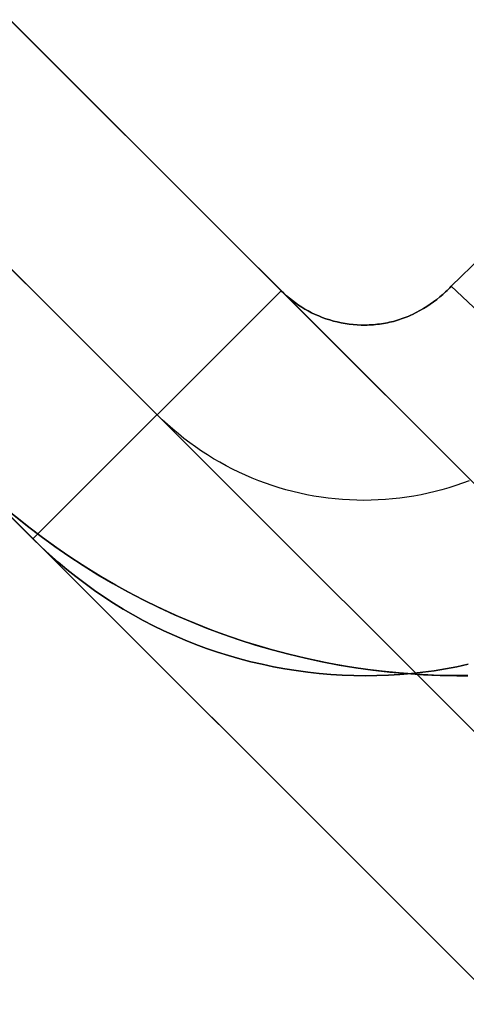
# Model space of a CAD drawing. Header units: millimetres. Extents: x -1030 to 192, y -442 to 180.
# Tile 13 of 256: x -1007.98 to -1006.07, y -432.41 to -428.2. Entities that reach past the tile are written whole.
import ezdxf

# ---------------------------------------------------------------- set-up
doc = ezdxf.new("R2010")
doc.units = ezdxf.units.MM
doc.header["$MEASUREMENT"] = 0
doc.layers.add('OVIDIO 120x60x72h', color=7, linetype='Continuous')

msp = doc.modelspace()

# ---------------------------------------------------------------- linework, layer by layer
at = {"layer": 'OVIDIO 120x60x72h', "extrusion": (-0.2655604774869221, 0.8811853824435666, 0.3911393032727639)}
for points in [[(1087.22194817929, 742.6103258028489), (1040.901648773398, 682.4920302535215)], [(1040.901648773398, 682.4920302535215), (1087.22194817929, 742.6103258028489)]]:
    msp.add_lwpolyline(points, dxfattribs=at)
at = {"layer": 'OVIDIO 120x60x72h'}
for points in [[(-995.8983962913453, -440.318122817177), (-1028.424652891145, -407.791866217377)], [(-1028.424652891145, -407.791866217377), (-995.8983962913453, -440.318122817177)], [(-996.4287263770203, -440.8484529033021), (-1028.95498297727, -408.322196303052)], [(-996.9590536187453, -441.3787801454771), (-1029.485310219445, -408.8525235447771)], [(-1029.485310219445, -408.8525235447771), (-996.9590536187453, -441.3787801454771)], [(-1001.37847384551, -434.8380452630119), (-1022.944575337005, -413.2719437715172)], [(-1002.439134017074, -435.8987054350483), (-1024.005235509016, -414.3326039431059)], [(-1006.858559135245, -429.357975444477), (-1017.464505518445, -418.752029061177)], [(-1017.464505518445, -418.752029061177), (-1006.858559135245, -429.357975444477)], [(-1007.388889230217, -429.8883055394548), (-1017.994835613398, -419.2823591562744)], [(-1018.525157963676, -419.8126815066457), (-1007.919211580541, -430.418627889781)], [(-1007.919211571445, -430.4186278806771), (-1018.525157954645, -419.8126814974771)], [(-1007.919373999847, -430.4187903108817), (-1006.858559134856, -429.3579754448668)], [(-1006.858559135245, -429.357975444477), (-1007.919211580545, -430.4186278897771)], [(-1007.919211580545, -430.4186278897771), (-1006.858559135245, -429.357975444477)], [(-1007.999147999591, -430.3192322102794), (-1007.942602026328, -430.3647239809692), (-1007.884780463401, -430.4089775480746), (-1007.825723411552, -430.4519412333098), (-1007.765473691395, -430.4935650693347), (-1007.704076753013, -430.5338009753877), (-1007.641580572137, -430.5726029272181), (-1007.578035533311, -430.6099271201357), (-1007.513494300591, -430.645732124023), (-1007.448011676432, -430.6799790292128), (-1007.381644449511, -430.7126315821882), (-1007.314451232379, -430.7436563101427), (-1007.246492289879, -430.7730226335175), (-1007.177829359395, -430.8007029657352), (-1007.108525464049, -430.826672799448), (-1007.038644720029, -430.85091077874), (-1006.968252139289, -430.8733987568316), (-1006.89741342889, -430.894121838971), (-1006.826194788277, -430.9130684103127), (-1006.754662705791, -430.930230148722), (-1006.682883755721, -430.9456020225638), (-1006.610924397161, -430.9591822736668), (-1006.538850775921, -430.9709723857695), (-1006.46672853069, -430.9809770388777), (-1006.394622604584, -430.9892040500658), (-1006.322597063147, -430.995664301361), (-1006.250714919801, -431.0003716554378), (-1006.179037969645, -431.0033428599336), (-1006.107626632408, -431.0045974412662), (-1006.073478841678, -431.0045974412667)], [(-1006.073478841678, -431.0045974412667), (-1006.107626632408, -431.0045974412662), (-1006.179037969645, -431.0033428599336), (-1006.250714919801, -431.0003716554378), (-1006.322597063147, -430.995664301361), (-1006.394622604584, -430.9892040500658), (-1006.46672853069, -430.9809770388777), (-1006.538850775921, -430.9709723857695), (-1006.610924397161, -430.9591822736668), (-1006.682883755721, -430.9456020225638), (-1006.754662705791, -430.930230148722), (-1006.826194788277, -430.9130684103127), (-1006.89741342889, -430.894121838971), (-1006.968252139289, -430.8733987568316), (-1007.038644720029, -430.85091077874), (-1007.108525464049, -430.826672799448), (-1007.177829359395, -430.8007029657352), (-1007.246492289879, -430.7730226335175), (-1007.314451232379, -430.7436563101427), (-1007.381644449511, -430.7126315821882), (-1007.448011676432, -430.6799790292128), (-1007.513494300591, -430.645732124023), (-1007.578035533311, -430.6099271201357), (-1007.641580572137, -430.5726029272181), (-1007.704076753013, -430.5338009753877), (-1007.765473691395, -430.4935650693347), (-1007.825723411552, -430.4519412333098), (-1007.884780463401, -430.4089775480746), (-1007.942602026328, -430.3647239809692), (-1007.999147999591, -430.3192322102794)], [(-1006.061427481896, -431.0045046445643), (-1006.134193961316, -431.0043285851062), (-1006.207269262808, -431.0023747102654), (-1006.28058984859, -430.9986209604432), (-1006.354090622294, -430.9930482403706), (-1006.427705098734, -430.9856405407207), (-1006.501365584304, -430.9763850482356), (-1006.575003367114, -430.9652722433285), (-1006.648548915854, -430.9522959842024), (-1006.721932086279, -430.9374535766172), (-1006.795082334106, -430.9207458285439), (-1006.867928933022, -430.9021770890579), (-1006.940401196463, -430.8817552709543), (-1007.012428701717, -430.8594918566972), (-1007.083941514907, -430.8354018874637), (-1007.154870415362, -430.8095039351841), (-1007.225147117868, -430.7818200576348), (-1007.294704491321, -430.7523757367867), (-1007.363476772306, -430.7211998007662), (-1007.431399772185, -430.6883243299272), (-1007.498411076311, -430.6537845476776), (-1007.564450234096, -430.6176186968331), (-1007.629458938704, -430.579867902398), (-1007.693381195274, -430.5405760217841), (-1007.756163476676, -430.4997894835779), (-1007.817754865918, -430.4575571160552), (-1007.878107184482, -430.4139299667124), (-1007.937175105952, -430.368961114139), (-1007.994916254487, -430.3227054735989)], [(-1006.061427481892, -431.0045046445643), (-1006.07347890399, -431.0045974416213)], [(-1006.073478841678, -431.0045974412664), (-1006.061607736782, -431.0049432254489)]]:
    msp.add_lwpolyline(points, dxfattribs=at)
at = {"layer": 'OVIDIO 120x60x72h', "extrusion": (0.9998844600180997, 0.0002316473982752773, 0.01519911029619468)}
for points in [[(-429.1057849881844, 770.7786553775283), (-440.0820979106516, 50.67164602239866)], [(-440.0820979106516, 50.67164602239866), (-429.1057849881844, 770.7786553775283)]]:
    msp.add_lwpolyline(points, dxfattribs=at)
at = {"layer": 'OVIDIO 120x60x72h', "extrusion": (0.0002316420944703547, 0.9998841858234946, -0.01521713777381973)}
for points in [[(995.7963615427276, 28.87029091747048), (1006.759063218, 748.953667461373)], [(1006.759063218, 748.953667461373), (995.7963615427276, 28.87029091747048)]]:
    msp.add_lwpolyline(points, dxfattribs=at)
at = {"layer": 'OVIDIO 120x60x72h', "extrusion": (-0.01521895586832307, 0.01521917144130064, 0.9997683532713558)}
msp.add_lwpolyline([(-993.4734487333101, -442.1000323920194), (-994.5340604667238, -441.0396513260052)], dxfattribs=at)
at = {"layer": 'OVIDIO 120x60x72h', "extrusion": (0.003152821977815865, 0.007609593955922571, 0.999966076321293)}
msp.add_lwpolyline([(-1009.647659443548, -436.5655000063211), (-1009.07343879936, -435.1796184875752)], dxfattribs=at)
at = {"layer": 'OVIDIO 120x60x72h', "extrusion": (-0.007607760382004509, 0.01837189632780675, 0.9998022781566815)}
msp.add_lwpolyline([(1094.06084835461, 28.30629278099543), (1094.06084835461, 26.80640639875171)], dxfattribs=at)
at = {"layer": 'OVIDIO 120x60x72h', "extrusion": (0.9999999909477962, -0.000134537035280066, 2.047812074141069e-06)}
msp.add_lwpolyline([(-431.1403083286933, 755.5803662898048), (-429.6404671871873, 755.5575369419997)], dxfattribs=at)
at = {"layer": 'OVIDIO 120x60x72h', "extrusion": (0.9998841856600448, 0.000231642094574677, 0.01521714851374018)}
msp.add_lwpolyline([(-440.2342686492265, 50.7014678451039), (-429.2713662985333, 770.7985335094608)], dxfattribs=at)
at = {"layer": 'OVIDIO 120x60x72h', "extrusion": (1.521603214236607e-08, 0, 0.9999999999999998)}
for points in [[(-1008.211884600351, -430.1259663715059), (-1008.160784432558, -430.1758655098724), (-1008.108276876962, -430.224746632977), (-1008.0543905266, -430.2725530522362), (-1007.999156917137, -430.3192290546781), (-1007.942610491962, -430.3647200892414), (-1007.88478855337, -430.4089729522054), (-1007.825731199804, -430.4519359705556), (-1007.765481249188, -430.4935591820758), (-1007.704084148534, -430.5337945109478), (-1007.641587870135, -430.5725959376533), (-1007.578042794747, -430.6099196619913), (-1007.513501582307, -430.6457242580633), (-1007.448019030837, -430.6799708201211), (-1007.381651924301, -430.7126230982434), (-1007.314458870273, -430.7436476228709), (-1007.246500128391, -430.7730138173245), (-1007.177837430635, -430.8006940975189), (-1007.108533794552, -430.8266639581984), (-1007.038653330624, -430.8509020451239), (-1006.968261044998, -430.8733902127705), (-1006.897422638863, -430.8941135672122), (-1006.82620430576, -430.9130604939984), (-1006.754672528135, -430.9302226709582), (-1006.682893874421, -430.9455950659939), (-1006.61093479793, -430.9591759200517), (-1006.538861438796, -430.9709667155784), (-1006.466739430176, -430.9809721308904), (-1006.394633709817, -430.9891999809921), (-1006.322608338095, -430.9956611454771), (-1006.250726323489, -431.0003694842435), (-1006.179049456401, -431.0033417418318), (-1006.107638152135, -431.0045974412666), (-1006.061521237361, -431.004628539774)], [(-1006.061521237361, -431.004628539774), (-1006.179049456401, -431.0033417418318), (-1006.250726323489, -431.0003694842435), (-1006.322608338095, -430.9956611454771), (-1006.394633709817, -430.9891999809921), (-1006.466739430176, -430.9809721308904), (-1006.538861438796, -430.9709667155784), (-1006.61093479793, -430.9591759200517), (-1006.682893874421, -430.9455950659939), (-1006.754672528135, -430.9302226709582), (-1006.82620430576, -430.9130604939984), (-1006.897422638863, -430.8941135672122), (-1006.968261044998, -430.8733902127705), (-1007.038653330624, -430.8509020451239), (-1007.108533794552, -430.8266639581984), (-1007.177837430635, -430.8006940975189), (-1007.246500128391, -430.7730138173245), (-1007.314458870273, -430.7436476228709), (-1007.381651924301, -430.7126230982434), (-1007.448019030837, -430.6799708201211), (-1007.513501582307, -430.6457242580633), (-1007.578042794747, -430.6099196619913), (-1007.641587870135, -430.5725959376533), (-1007.704084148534, -430.5337945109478), (-1007.765481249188, -430.4935591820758), (-1007.825731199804, -430.4519359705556), (-1007.88478855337, -430.4089729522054), (-1007.942610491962, -430.3647200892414), (-1007.999156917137, -430.3192290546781), (-1008.0543905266, -430.2725530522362), (-1008.108276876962, -430.224746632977), (-1008.160784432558, -430.1758655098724), (-1008.211884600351, -430.1259663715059)]]:
    msp.add_lwpolyline(points, dxfattribs=at)
at = {"layer": 'OVIDIO 120x60x72h', "extrusion": (0.0002316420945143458, 0.9998841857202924, -0.01521714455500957)}
for points in [[(996.8567731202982, 28.85414401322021), (1007.819469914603, 748.937520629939)], [(1007.819469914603, 748.937520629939), (996.8567731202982, 28.85414401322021)]]:
    msp.add_lwpolyline(points, dxfattribs=at)
at = {"layer": 'OVIDIO 120x60x72h', "extrusion": (0.9998841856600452, 0.0002316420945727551, 0.01521714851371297)}
msp.add_lwpolyline([(-441.7341095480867, 50.72524802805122), (-430.7713105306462, 770.8155262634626)], dxfattribs=at)
at = {"layer": 'OVIDIO 120x60x72h'}
for points in [[(-1004.495084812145, -428.198484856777, 755.5783461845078), (-1004.636410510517, -428.2639521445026, 755.5782829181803), (-1004.776981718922, -428.3345120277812, 755.5781738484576), (-1004.916718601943, -428.4101504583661, 755.5781400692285), (-1005.055541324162, -428.4908533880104, 755.5783026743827), (-1005.193404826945, -428.5766624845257, 755.5787040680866), (-1005.330403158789, -428.6678422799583, 755.579071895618), (-1005.466665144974, -428.7647130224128, 755.5790551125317), (-1005.602319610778, -428.8675949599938, 755.5783026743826), (-1005.737353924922, -428.976702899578, 755.5766383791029), (-1005.871189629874, -429.0918298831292, 755.574585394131), (-1006.003106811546, -429.2126635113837, 755.5728417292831), (-1006.132385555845, -429.3388913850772, 755.5721053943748)], [(-1006.132385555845, -429.3388913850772, 755.5721053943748), (-1006.003106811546, -429.2126635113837, 755.5728417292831), (-1005.871189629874, -429.0918298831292, 755.574585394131), (-1005.737353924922, -428.976702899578, 755.5766383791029), (-1005.602319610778, -428.8675949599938, 755.5783026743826), (-1005.466665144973, -428.7647130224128, 755.5790551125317), (-1005.330403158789, -428.6678422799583, 755.579071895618), (-1005.193404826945, -428.5766624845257, 755.5787040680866), (-1005.055541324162, -428.4908533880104, 755.5783026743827), (-1004.916718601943, -428.4101504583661, 755.5781400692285), (-1004.776981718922, -428.3345120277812, 755.5781738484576), (-1004.636410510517, -428.2639521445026, 755.5782829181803), (-1004.495084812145, -428.198484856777, 755.5783461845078)], [(-1006.132385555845, -429.3388913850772, 755.5721053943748), (-1006.138038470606, -429.3448453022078, 755.5720135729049), (-1006.143813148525, -429.3507409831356, 755.571826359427), (-1006.14970721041, -429.3565751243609, 755.5715494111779), (-1006.155718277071, -429.3623444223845, 755.5711883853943), (-1006.161843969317, -429.3680455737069, 755.5707489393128), (-1006.168081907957, -429.3736752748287, 755.5702367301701), (-1006.180885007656, -429.3847071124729, 755.5690166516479), (-1006.194108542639, -429.3954135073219, 755.567573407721), (-1006.207733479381, -429.4057680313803, 755.5659522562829), (-1006.221740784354, -429.4157442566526, 755.5641984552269), (-1006.23611142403, -429.4253157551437, 755.5623572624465), (-1006.250826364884, -429.4344560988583, 755.560473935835), (-1006.265866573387, -429.443138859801, 755.5585937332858), (-1006.281213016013, -429.4513376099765, 755.5567619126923), (-1006.296846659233, -429.4590259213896, 755.5550237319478), (-1006.30476523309, -429.4626704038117, 755.5542038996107), (-1006.312748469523, -429.4661773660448, 755.5534244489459), (-1006.32079398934, -429.4695435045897, 755.5526910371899), (-1006.328899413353, -429.4727655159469, 755.5520093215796), (-1006.337062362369, -429.4758400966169, 755.5513849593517), (-1006.345280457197, -429.4787639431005, 755.5508236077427), (-1006.353551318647, -429.4815337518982, 755.5503309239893), (-1006.361872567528, -429.4841462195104, 755.5499125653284), (-1006.370241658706, -429.4865987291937, 755.5495727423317), (-1006.378655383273, -429.4888914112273, 755.5493098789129), (-1006.387110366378, -429.4910250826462, 755.5491209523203), (-1006.395603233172, -429.4930005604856, 755.5490029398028), (-1006.404130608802, -429.4948186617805, 755.548952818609), (-1006.412689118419, -429.496480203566, 755.5489675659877), (-1006.421275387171, -429.497986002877, 755.5490441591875), (-1006.429886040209, -429.4993368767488, 755.5491795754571), (-1006.43851770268, -429.5005336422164, 755.5493707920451), (-1006.447166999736, -429.5015771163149, 755.5496147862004), (-1006.455830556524, -429.5024681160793, 755.5499085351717), (-1006.464504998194, -429.5032074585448, 755.5502490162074), (-1006.473186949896, -429.5037959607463, 755.5506332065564), (-1006.481873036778, -429.5042344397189, 755.5510580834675), (-1006.490559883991, -429.5045237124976, 755.5515206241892), (-1006.499244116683, -429.5046645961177, 755.5520178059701), (-1006.516591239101, -429.504504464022, 755.5531040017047), (-1006.533887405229, -429.5037605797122, 755.5542924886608), (-1006.55110561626, -429.5024394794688, 755.555559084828), (-1006.568218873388, -429.5005476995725, 755.5568796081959), (-1006.585200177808, -429.4980917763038, 755.5582298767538), (-1006.602022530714, -429.4950782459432, 755.5595857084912), (-1006.6186589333, -429.4915136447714, 755.5609229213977), (-1006.635082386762, -429.4874045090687, 755.562217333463), (-1006.651268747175, -429.4827586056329, 755.5634498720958), (-1006.667205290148, -429.47758862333, 755.5646219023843), (-1006.682882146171, -429.4719084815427, 755.5657398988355), (-1006.698289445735, -429.465732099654, 755.5668103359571), (-1006.71341731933, -429.459073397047, 755.5678396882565), (-1006.728255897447, -429.4519462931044, 755.5688344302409), (-1006.742795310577, -429.4443647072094, 755.5698010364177), (-1006.75702568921, -429.4363425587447, 755.5707459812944), (-1006.770937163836, -429.4278937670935, 755.5716757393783), (-1006.784519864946, -429.4190322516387, 755.5725967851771), (-1006.797763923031, -429.409771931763, 755.573515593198), (-1006.810659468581, -429.4001267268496, 755.5744386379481), (-1006.823196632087, -429.3901105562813, 755.5753723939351), (-1006.835365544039, -429.3797373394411, 755.5763233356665), (-1006.847156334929, -429.369020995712, 755.5772979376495), (-1006.858559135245, -429.357975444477, 755.5783026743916)], [(-1006.858559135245, -429.357975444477, 755.5783026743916), (-1006.847156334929, -429.369020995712, 755.5772979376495), (-1006.835365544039, -429.3797373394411, 755.5763233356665), (-1006.823196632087, -429.3901105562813, 755.5753723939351), (-1006.810659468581, -429.4001267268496, 755.5744386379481), (-1006.797763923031, -429.409771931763, 755.573515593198), (-1006.784519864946, -429.4190322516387, 755.5725967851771), (-1006.770937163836, -429.4278937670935, 755.5716757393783), (-1006.75702568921, -429.4363425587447, 755.5707459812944), (-1006.742795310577, -429.4443647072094, 755.5698010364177), (-1006.728255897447, -429.4519462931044, 755.5688344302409), (-1006.71341731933, -429.459073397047, 755.5678396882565), (-1006.698289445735, -429.465732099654, 755.5668103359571), (-1006.682882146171, -429.4719084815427, 755.5657398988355), (-1006.667205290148, -429.47758862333, 755.5646219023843), (-1006.651268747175, -429.4827586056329, 755.5634498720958), (-1006.635082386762, -429.4874045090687, 755.5622173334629), (-1006.6186589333, -429.4915136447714, 755.5609229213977), (-1006.602022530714, -429.4950782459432, 755.5595857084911), (-1006.585200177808, -429.4980917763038, 755.5582298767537), (-1006.568218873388, -429.5005476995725, 755.5568796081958), (-1006.55110561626, -429.5024394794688, 755.555559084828), (-1006.533887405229, -429.5037605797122, 755.5542924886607), (-1006.516591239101, -429.504504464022, 755.5531040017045), (-1006.499244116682, -429.5046645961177, 755.5520178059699), (-1006.49055988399, -429.5045237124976, 755.5515206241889), (-1006.481873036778, -429.5042344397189, 755.5510580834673), (-1006.473186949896, -429.5037959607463, 755.5506332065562), (-1006.464504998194, -429.5032074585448, 755.5502490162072), (-1006.455830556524, -429.5024681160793, 755.5499085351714), (-1006.447166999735, -429.5015771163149, 755.5496147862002), (-1006.43851770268, -429.5005336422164, 755.5493707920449), (-1006.429886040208, -429.4993368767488, 755.5491795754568), (-1006.421275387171, -429.497986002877, 755.5490441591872), (-1006.412689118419, -429.496480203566, 755.5489675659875), (-1006.404130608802, -429.4948186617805, 755.5489528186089), (-1006.395603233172, -429.4930005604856, 755.5490029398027), (-1006.387110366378, -429.4910250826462, 755.5491209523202), (-1006.378655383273, -429.4888914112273, 755.5493098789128), (-1006.370241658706, -429.4865987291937, 755.5495727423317), (-1006.361872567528, -429.4841462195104, 755.5499125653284), (-1006.353551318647, -429.4815337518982, 755.5503309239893), (-1006.345280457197, -429.4787639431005, 755.5508236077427), (-1006.337062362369, -429.4758400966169, 755.5513849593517), (-1006.328899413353, -429.4727655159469, 755.5520093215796), (-1006.32079398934, -429.4695435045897, 755.5526910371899), (-1006.312748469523, -429.4661773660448, 755.5534244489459), (-1006.30476523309, -429.4626704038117, 755.5542038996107), (-1006.296846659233, -429.4590259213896, 755.5550237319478), (-1006.281213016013, -429.4513376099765, 755.5567619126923), (-1006.265866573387, -429.443138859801, 755.5585937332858), (-1006.250826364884, -429.4344560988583, 755.560473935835), (-1006.23611142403, -429.4253157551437, 755.5623572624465), (-1006.221740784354, -429.4157442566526, 755.5641984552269), (-1006.207733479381, -429.4057680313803, 755.5659522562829), (-1006.194108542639, -429.3954135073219, 755.567573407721), (-1006.180885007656, -429.3847071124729, 755.5690166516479), (-1006.168081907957, -429.3736752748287, 755.5702367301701), (-1006.161843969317, -429.3680455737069, 755.5707489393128), (-1006.155718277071, -429.3623444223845, 755.5711883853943), (-1006.14970721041, -429.3565751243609, 755.5715494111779), (-1006.143813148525, -429.3507409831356, 755.571826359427), (-1006.138038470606, -429.3448453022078, 755.5720135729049), (-1006.132385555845, -429.3388913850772, 755.5721053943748)], [(-1005.060271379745, -430.3879875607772, 755.5923749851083), (-1005.152410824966, -430.2990459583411, 755.5906457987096), (-1005.420495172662, -430.0284472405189, 755.5783026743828), (-1005.774026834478, -429.6749155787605, 755.5783026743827), (-1006.132385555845, -429.3388913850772, 755.5721053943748)], [(-1006.132385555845, -429.3388913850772, 755.5721053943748), (-1005.774026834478, -429.6749155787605, 755.5783026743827), (-1005.420495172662, -430.0284472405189, 755.5783026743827), (-1005.152410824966, -430.2990459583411, 755.5906457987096), (-1005.060271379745, -430.3879875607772, 755.5923749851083)], [(-1006.054855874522, -430.1708602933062, 755.5635402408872), (-1006.083611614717, -430.1815331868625, 755.5637053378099), (-1006.112623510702, -430.1914936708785, 755.5638792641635), (-1006.141873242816, -430.2007381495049, 755.5640618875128), (-1006.171342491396, -430.2092630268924, 755.5642530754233), (-1006.201012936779, -430.2170647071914, 755.5644526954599), (-1006.230866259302, -430.2241395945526, 755.5646606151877), (-1006.260884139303, -430.2304840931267, 755.5648767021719), (-1006.291048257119, -430.2360946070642, 755.5651008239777), (-1006.321340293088, -430.2409675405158, 755.5653328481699), (-1006.351741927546, -430.245099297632, 755.5655726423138), (-1006.382234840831, -430.2484862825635, 755.5658200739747), (-1006.41280071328, -430.2511248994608, 755.5660750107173), (-1006.443421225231, -430.2530115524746, 755.5663373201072), (-1006.47407805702, -430.2541426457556, 755.5666068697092), (-1006.504752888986, -430.2545145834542, 755.5668835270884), (-1006.535427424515, -430.2541249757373, 755.5671671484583), (-1006.566083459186, -430.252976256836, 755.567457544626), (-1006.59670281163, -430.2510720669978, 755.5677545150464), (-1006.627267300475, -430.2484160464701, 755.568057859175), (-1006.657758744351, -430.2450118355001, 755.5683673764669), (-1006.688158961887, -430.2408630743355, 755.5686828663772), (-1006.718449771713, -430.2359734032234, 755.5690041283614), (-1006.748612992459, -430.2303464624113, 755.5693309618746), (-1006.778630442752, -430.2239858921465, 755.569663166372), (-1006.808483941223, -430.2168953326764, 755.570000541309), (-1006.838155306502, -430.2090784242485, 755.5703428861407), (-1006.867626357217, -430.20053880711, 755.5706900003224), (-1006.896878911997, -430.1912801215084, 755.5710416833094), (-1006.925894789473, -430.181306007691, 755.5713977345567), (-1006.954655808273, -430.1706201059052, 755.5717579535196), (-1006.983143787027, -430.1592260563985, 755.5721221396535), (-1007.011340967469, -430.1471286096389, 755.5724900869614), (-1007.039231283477, -430.1343369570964, 755.5728615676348), (-1007.066799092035, -430.120861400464, 755.5732363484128), (-1007.094028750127, -430.1067122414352, 755.5736141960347), (-1007.120904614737, -430.0918997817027, 755.5739948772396), (-1007.147411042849, -430.0764343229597, 755.5743781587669), (-1007.173532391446, -430.0603261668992, 755.5747638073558), (-1007.199253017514, -430.0435856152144, 755.5751515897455), (-1007.224557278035, -430.0262229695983, 755.5755412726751), (-1007.249429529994, -430.008248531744, 755.575932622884), (-1007.273854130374, -429.9896726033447, 755.5763254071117), (-1007.297815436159, -429.9705054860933, 755.5767193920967), (-1007.321297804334, -429.9507574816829, 755.5771143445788), (-1007.344285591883, -429.9304388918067, 755.5775100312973), (-1007.366763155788, -429.9095600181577, 755.5779062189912), (-1007.388714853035, -429.888131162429, 755.5783026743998)], [(-1007.919211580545, -430.4186278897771, 755.5783026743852), (-1007.884124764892, -430.4528631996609, 755.578299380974), (-1007.848197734, -430.4862380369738, 755.5782905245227), (-1007.811452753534, -430.5187336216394, 755.5782773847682), (-1007.773912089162, -430.5503311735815, 755.5782612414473), (-1007.735598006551, -430.5810119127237, 755.5782433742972), (-1007.696532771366, -430.6107570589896, 755.5782250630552), (-1007.656738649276, -430.639547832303, 755.5782075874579), (-1007.616237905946, -430.6673654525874, 755.5781922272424), (-1007.575052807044, -430.6941911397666, 755.5781802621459), (-1007.533205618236, -430.7200061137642, 755.5781729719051), (-1007.490718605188, -430.7447915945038, 755.5781716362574), (-1007.447614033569, -430.768528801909, 755.5781775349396), (-1007.403914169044, -430.7911989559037, 755.5781919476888), (-1007.35964127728, -430.8127832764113, 755.578216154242), (-1007.314817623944, -430.8332629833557, 755.5782514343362), (-1007.269465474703, -430.8526192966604, 755.5782990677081), (-1007.223609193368, -430.8708359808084, 755.5783594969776), (-1007.177281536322, -430.8879069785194, 755.5784298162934), (-1007.130517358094, -430.9038287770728, 755.5785062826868), (-1007.083351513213, -430.9185978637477, 755.5785851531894), (-1007.035818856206, -430.9322107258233, 755.5786626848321), (-1006.987954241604, -430.9446638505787, 755.5787351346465), (-1006.939792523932, -430.9559537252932, 755.5787987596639), (-1006.891368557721, -430.9660768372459, 755.5788498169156), (-1006.842717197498, -430.9750296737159, 755.5788845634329), (-1006.793873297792, -430.9828087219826, 755.5788992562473), (-1006.744871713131, -430.9894104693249, 755.5788901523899), (-1006.695747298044, -430.9948314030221, 755.5788535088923), (-1006.646534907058, -430.9990680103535, 755.5787855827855), (-1006.597269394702, -431.0021167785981, 755.5786826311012), (-1006.547985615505, -431.0039741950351, 755.5785409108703), (-1006.498718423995, -431.0046367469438, 755.5783566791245), (-1006.449499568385, -431.0041004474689, 755.5781289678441), (-1006.40034837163, -431.0023594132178, 755.5778679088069), (-1006.351281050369, -430.9994072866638, 755.5775864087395), (-1006.302313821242, -430.9952377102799, 755.5772973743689), (-1006.253462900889, -430.9898443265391, 755.5770137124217), (-1006.204744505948, -430.9832207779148, 755.5767483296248), (-1006.156174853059, -430.9753607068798, 755.5765141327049), (-1006.107770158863, -430.9662577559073, 755.5763240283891), (-1006.059546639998, -430.9559055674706, 755.5761909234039)], [(-1006.059546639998, -430.9559055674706, 755.576190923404), (-1006.107770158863, -430.9662577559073, 755.5763240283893), (-1006.15617485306, -430.9753607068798, 755.5765141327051), (-1006.204744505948, -430.9832207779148, 755.5767483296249), (-1006.253462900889, -430.9898443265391, 755.5770137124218), (-1006.302313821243, -430.9952377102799, 755.577297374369), (-1006.35128105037, -430.9994072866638, 755.5775864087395), (-1006.40034837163, -431.0023594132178, 755.5778679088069), (-1006.449499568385, -431.0041004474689, 755.5781289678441), (-1006.498718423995, -431.0046367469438, 755.5783566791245), (-1006.547985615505, -431.0039741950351, 755.5785409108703), (-1006.597269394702, -431.0021167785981, 755.5786826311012), (-1006.646534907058, -430.9990680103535, 755.5787855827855), (-1006.695747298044, -430.9948314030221, 755.5788535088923), (-1006.744871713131, -430.9894104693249, 755.5788901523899), (-1006.793873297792, -430.9828087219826, 755.5788992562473), (-1006.842717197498, -430.9750296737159, 755.5788845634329), (-1006.891368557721, -430.9660768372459, 755.5788498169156), (-1006.939792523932, -430.9559537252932, 755.5787987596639), (-1006.987954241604, -430.9446638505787, 755.5787351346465), (-1007.035818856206, -430.9322107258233, 755.5786626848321), (-1007.083351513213, -430.9185978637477, 755.5785851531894), (-1007.130517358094, -430.9038287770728, 755.5785062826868), (-1007.177281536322, -430.8879069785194, 755.5784298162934), (-1007.223609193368, -430.8708359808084, 755.5783594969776), (-1007.269465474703, -430.8526192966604, 755.5782990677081), (-1007.314817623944, -430.8332629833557, 755.5782514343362), (-1007.35964127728, -430.8127832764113, 755.578216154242), (-1007.403914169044, -430.7911989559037, 755.5781919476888), (-1007.447614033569, -430.768528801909, 755.5781775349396), (-1007.490718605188, -430.7447915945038, 755.5781716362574), (-1007.533205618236, -430.7200061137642, 755.5781729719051), (-1007.575052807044, -430.6941911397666, 755.5781802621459), (-1007.616237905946, -430.6673654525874, 755.5781922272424), (-1007.656738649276, -430.639547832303, 755.5782075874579), (-1007.696532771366, -430.6107570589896, 755.5782250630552), (-1007.735598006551, -430.5810119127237, 755.5782433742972), (-1007.773912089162, -430.5503311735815, 755.5782612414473), (-1007.811452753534, -430.5187336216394, 755.5782773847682), (-1007.848197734, -430.4862380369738, 755.5782905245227), (-1007.884124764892, -430.4528631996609, 755.578299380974), (-1007.919211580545, -430.4186278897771, 755.5783026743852)]]:
    msp.add_polyline3d(points, dxfattribs=at)

doc.saveas('drawing.dxf')
